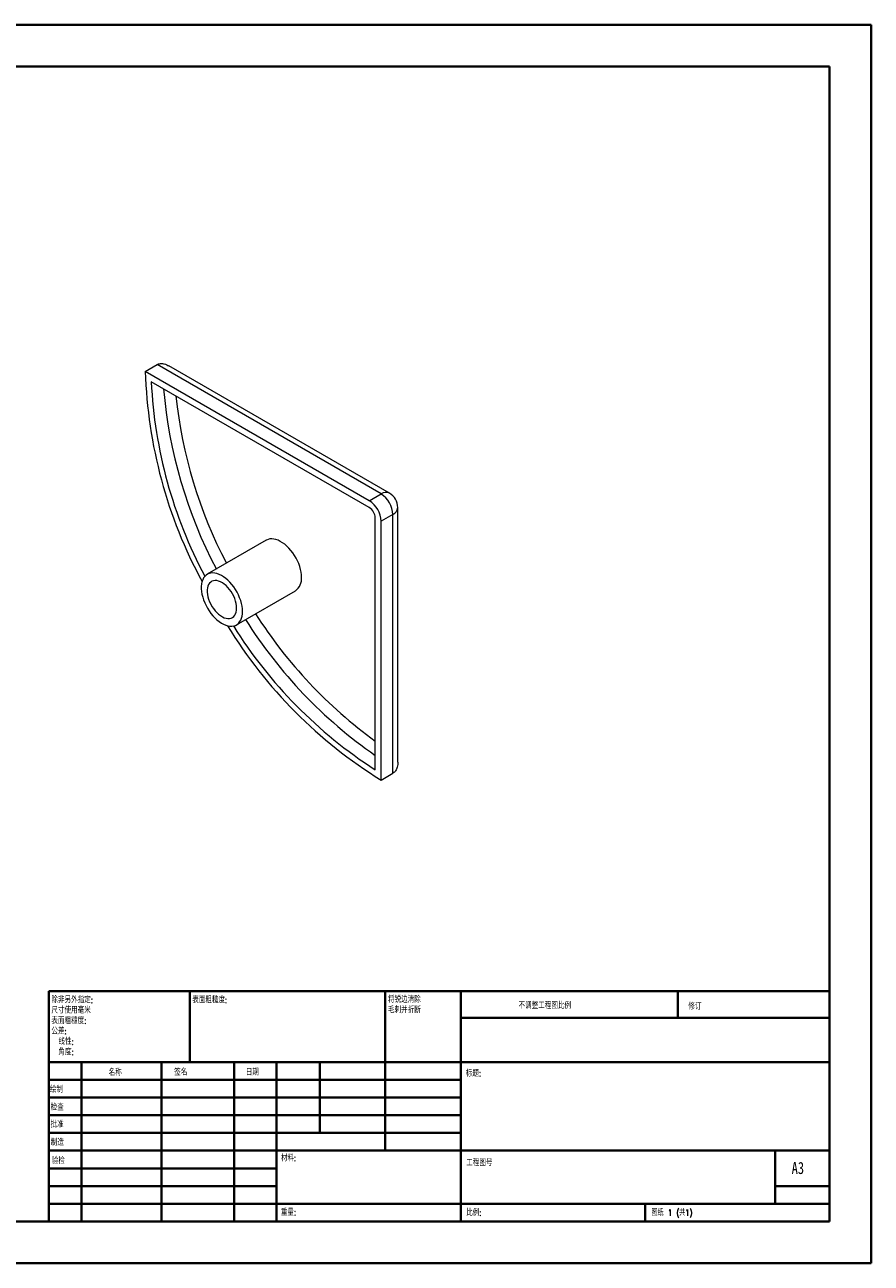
# Model space of a CAD drawing. Header units: millimetres. Extents: x 0 to 420, y 0 to 297.
# Tile 2 of 2: x 217 to 420, y 0 to 297. Entities that reach past the tile are written whole.
import ezdxf

# ---------------------------------------------------------------- set-up
doc = ezdxf.new("R2010")
doc.units = ezdxf.units.MM
doc.styles.add('SLDTEXTSTYLE0', font='TXT', dxfattribs={"width": 0.75, "bigfont": 'bigfont'})
doc.styles.add('SLDTEXTSTYLE1', font='TXT', dxfattribs={"width": 0.75})
doc.styles.add('SLDTEXTSTYLE2', font='TXT', dxfattribs={"width": 0.694444, "bigfont": 'bigfont'})

# ---------------------------------------------------------------- blocks, each defined once
blk = doc.blocks.new('SW_NOTE_0')
at = {"color": 0, "linetype": 'Continuous', "lineweight": 0, "char_height": 1.5, "attachment_point": 1, "style": 'SLDTEXTSTYLE0'}
for s, insert in [('\\M+18FAB锐边\\M+190B4\\M+18F9C', (0, 1.93)), ('\\M+196D1\\M+18E68\\M+19BF3\\M+190DC\\M+19266', (0, -0.57))]:
    blk.add_mtext(s, dxfattribs=dict(at, insert=insert))
blk = doc.blocks.new('SW_NOTE_1')
at = {"color": 0, "linetype": 'Continuous', "lineweight": 0, "char_height": 1.5, "attachment_point": 1, "style": 'SLDTEXTSTYLE0'}
for s, insert in [('\\M+18F9C\\M+194F1另\\M+18A4F\\M+18E77\\M+192E8:', (0, 1.93)), ('\\M+18EDA\\M+190A1\\M+18E67\\M+19770\\M+19F7C\\M+195C4', (0, -0.57)), ('\\M+1955C\\M+196CA\\M+19165糙\\M+19378:', (0, -3.07)), ('\\M+18CF6\\M+18DB7:', (0, -5.57)), ('线\\M+190AB:', (1.69, -8.07)), ('\\M+18A70\\M+19378:', (1.69, -10.57))]:
    blk.add_mtext(s, dxfattribs=dict(at, insert=insert))

msp = doc.modelspace()

# ---------------------------------------------------------------- linework, layer by layer
at = {"color": 7, "linetype": 'Continuous', "lineweight": 40}
for p, q in [((0.08, 297.21), (420.08, 297.21)), ((420.08, 0.21), (420.08, 297.21)), ((25.08, 287.21), (410.08, 287.21)), ((410.08, 287.21), (410.08, 10.21)), ((222.88, 65.46), (410.08, 65.46)), ((222.88, 65.46), (222.88, 10.21)), ((256.68, 48.46), (256.68, 65.46)), ((303.48, 65.46), (303.48, 27.21)), ((321.68, 65.46), (321.68, 10.21)), ((373.68, 59.09), (373.68, 65.46)), ((410.08, 59.09), (321.68, 59.09)), ((410.08, 48.46), (222.88, 48.46)), ((230.68, 48.46), (230.68, 10.21)), ((249.87, 48.46), (249.87, 10.21)), ((267.28, 48.46), (267.28, 10.21)), ((277.48, 10.21), (277.48, 48.46)), ((287.88, 31.46), (287.88, 48.46)), ((321.68, 44.21), (222.88, 44.21)), ((321.68, 39.96), (222.88, 39.96)), ((321.68, 35.71), (222.88, 35.71)), ((321.68, 31.46), (222.88, 31.46)), ((277.48, 27.21), (222.88, 27.21)), ((277.48, 27.21), (410.08, 27.21)), ((397.08, 14.46), (397.08, 27.21)), ((277.48, 22.96), (222.88, 22.96)), ((277.48, 18.71), (222.88, 18.71)), ((410.08, 18.71), (397.08, 18.71)), ((222.88, 14.46), (410.08, 14.46)), ((365.88, 10.21), (365.88, 14.46)), ((25.08, 10.21), (410.08, 10.21)), ((0.08, 0.21), (420.08, 0.21))]:
    msp.add_line(p, q, dxfattribs=at)
at = {"color": 7, "linetype": 'Continuous', "lineweight": 15}
for p, q in [((245.97, 214.08), (248.8, 215.71)), ((299.71, 183.06), (245.97, 214.08)), ((302.54, 184.69), (248.8, 215.71)), ((304.54, 184.89), (251.64, 215.43)), ((299.71, 181.42), (247.41, 211.62)), ((299.71, 183.06), (302.54, 184.69)), ((306.54, 120.34), (306.54, 181.42)), ((301.13, 118.57), (301.13, 178.97)), ((305.37, 179.79), (302.54, 178.16)), ((305.37, 117.73), (305.37, 179.79)), ((302.54, 116.1), (302.54, 178.16)), ((275, 173.6), (260.86, 165.44)), ((267.86, 153.31), (282, 161.48)), ((302.54, 116.1), (305.37, 117.73))]:
    msp.add_line(p, q, dxfattribs=at)
at = {"color": 7, "linetype": 'Continuous', "lineweight": 15, "flags": 128}
for points in [[(283.45, 164.68), (283.42, 165.31), (283.34, 165.96), (283.2, 166.62), (283.01, 167.3), (282.77, 167.98), (282.47, 168.65), (282.14, 169.32), (281.76, 169.96), (281.35, 170.57), (280.9, 171.16), (280.43, 171.69), (279.93, 172.19), (279.42, 172.63), (278.9, 173.01), (278.37, 173.33), (277.84, 173.58), (277.33, 173.77), (276.82, 173.89), (276.34, 173.93), (275.88, 173.9), (275.44, 173.8), (275.05, 173.63), (275, 173.6)], [(269.31, 156.52), (269.28, 157.14), (269.2, 157.79), (269.06, 158.46), (268.87, 159.14), (268.62, 159.82), (268.33, 160.49), (268, 161.15), (267.62, 161.8), (267.2, 162.41), (266.76, 162.99), (266.28, 163.53), (265.79, 164.02), (265.28, 164.46), (264.75, 164.85), (264.23, 165.17), (263.7, 165.42), (263.18, 165.61), (262.68, 165.72), (262.19, 165.77), (261.73, 165.74), (261.3, 165.64), (260.91, 165.46), (260.55, 165.22), (260.23, 164.92), (259.97, 164.55), (259.75, 164.12), (259.58, 163.64), (259.47, 163.11), (259.42, 162.53), (259.42, 161.92), (259.47, 161.29), (259.58, 160.63), (259.75, 159.96), (259.97, 159.28), (260.23, 158.6), (260.55, 157.93), (260.91, 157.27), (261.3, 156.64), (261.73, 156.05), (262.19, 155.48), (262.68, 154.97), (263.18, 154.5), (263.7, 154.09), (264.23, 153.74), (264.75, 153.45), (265.28, 153.23), (265.79, 153.08), (266.28, 153), (266.76, 152.99), (267.2, 153.06), (267.62, 153.19), (268, 153.4), (268.33, 153.67), (268.62, 154.01), (268.87, 154.41), (269.06, 154.87), (269.2, 155.37), (269.28, 155.93), (269.31, 156.52)], [(267.89, 157.33), (267.87, 157.87), (267.78, 158.44), (267.64, 159.02), (267.44, 159.6), (267.19, 160.18), (266.9, 160.75), (266.56, 161.3), (266.19, 161.81), (265.79, 162.28), (265.37, 162.71), (264.92, 163.08), (264.47, 163.39), (264.02, 163.64), (263.57, 163.81), (263.14, 163.91), (262.72, 163.94), (262.34, 163.89), (261.98, 163.77), (261.67, 163.58), (261.4, 163.31), (261.17, 162.99), (261, 162.6), (260.89, 162.16), (260.83, 161.67), (260.83, 161.15), (260.89, 160.6), (261, 160.03), (261.17, 159.44), (261.4, 158.86), (261.67, 158.28), (261.98, 157.73), (262.34, 157.19), (262.72, 156.7), (263.14, 156.25), (263.57, 155.85), (264.02, 155.51), (264.47, 155.23), (264.92, 155.02), (265.37, 154.88), (265.79, 154.82), (266.19, 154.83), (266.56, 154.91), (266.9, 155.07), (267.19, 155.3), (267.44, 155.59), (267.64, 155.95), (267.78, 156.37), (267.87, 156.83), (267.89, 157.33)]]:
    msp.add_lwpolyline(points, dxfattribs=at)
at = {"color": 7, "linetype": 'Continuous', "lineweight": 15}
for centre, radius, start, end in [((359.29, 217.69), 113.37, 181.8231, 208.4405), ((358.1, 216.99), 110.82, 182.7764, 208.0097), ((299.25, 179.52), 6.12, 2.4873, 57.5127), ((302.54, 181.42), 4, 0, 60.0027), ((296.43, 177.89), 6.12, 2.4871, 57.5129), ((298.06, 178.83), 3.07, 2.6055, 57.3945), ((280, 164.31), 3.47, 305.2278, 6.0844), ((361.58, 211.69), 112.36, 211.4365, 238.2997), ((360.87, 211.5), 110.48, 211.9496, 237.2641)]:
    msp.add_arc(centre, radius, start, end, dxfattribs=at)
at = {"color": 8, "linetype": 'Continuous', "lineweight": 15}
for centre, radius, start, end in [((363, 219.41), 113.02, 184.8236, 207.8031), ((363.71, 219.62), 110.96, 185.9099, 207.673), ((303.71, 183.08), 1.99, 65.3866, 125.9239), ((304.56, 181.61), 1.99, 294.0681, 354.6117), ((365.66, 214.78), 113.01, 212.1949, 235.1777), ((366.89, 215.93), 111.87, 212.4166, 233.9997)]:
    msp.add_arc(centre, radius, start, end, dxfattribs=at)
at = {"color": 7, "linetype": 'Continuous', "lineweight": 15}
for points, knots in [([(248.8, 215.71), (248.93, 215.78), (249.19, 215.91), (249.63, 215.98), (250.09, 215.98), (250.61, 215.88), (251.14, 215.7), (251.49, 215.5), (251.64, 215.42)], [0, 0, 0, 0, 0.153723, 0.312812, 0.466388, 0.623798, 0.8392, 1, 1, 1, 1]), ([(306.53, 120.34), (306.53, 120.17), (306.53, 119.76), (306.43, 119.22), (306.25, 118.72), (306.02, 118.32), (305.74, 117.98), (305.49, 117.82), (305.37, 117.73)], [0, 0, 0, 0, 0.1550603, 0.3762397, 0.529948, 0.6872073, 0.8410102, 1, 1, 1, 1])]:
    msp.add_open_spline(points, degree=3, knots=knots, dxfattribs=at)

# ---------------------------------------------------------------- block references
at = {"color": 7, "linetype": 'Continuous', "lineweight": 0}
for name, p in [('SW_NOTE_1', (223.47, 62.2)), ('SW_NOTE_0', (304.19, 62.28))]:
    msp.add_blockref(name, p, dxfattribs=at)

# ---------------------------------------------------------------- texts
at = {"color": 7, "linetype": 'Continuous', "lineweight": 0, "attachment_point": 1}
for s, insert, char_height, style in [('\\M+1955C\\M+196CA\\M+19165糙\\M+19378:', (257.25, 64.13), 1.5, 'SLDTEXTSTYLE0'), ('\\M+19573调\\M+190AE\\M+18D48\\M+192F6图\\M+194E4\\M+197E1', (335.49, 62.75), 1.5, 'SLDTEXTSTYLE0'), ('\\M+18F43订', (376.21, 62.55), 1.5, 'SLDTEXTSTYLE0'), ('\\M+196BC\\M+18FCC', (237.2, 46.72), 1.5, 'SLDTEXTSTYLE0'), ('签\\M+196BC', (252.91, 46.78), 1.5, 'SLDTEXTSTYLE0'), ('\\M+193FA\\M+18AFA', (270.09, 46.79), 1.5, 'SLDTEXTSTYLE0'), ('标题:', (322.84, 46.49), 1.5, 'SLDTEXTSTYLE0'), ('绘\\M+190A7', (223.09, 42.64), 1.5, 'SLDTEXTSTYLE0'), ('检查', (223.29, 38.37), 1.5, 'SLDTEXTSTYLE0'), ('\\M+194E1\\M+18F79', (223.28, 34.28), 1.5, 'SLDTEXTSTYLE0'), ('\\M+190A7\\M+191A2', (223.33, 29.95), 1.5, 'SLDTEXTSTYLE0'), ('验检', (223.55, 25.56), 1.5, 'SLDTEXTSTYLE0'), ('\\M+18DDE\\M+197BF:', (278.52, 26.2), 1.5, 'SLDTEXTSTYLE0'), ('\\M+18D48\\M+192F6图\\M+18D86', (322.95, 25.08), 1.5, 'SLDTEXTSTYLE0'), ('A3', (401, 24.52), 2.91, 'SLDTEXTSTYLE1'), ('\\M+18F64\\M+197CA:', (278.5, 13.16), 1.4986, 'SLDTEXTSTYLE0'), ('\\M+194E4\\M+197E1:', (322.95, 13.11), 1.5, 'SLDTEXTSTYLE0'), ('图纸 1 (\\M+18BA41)', (367.36, 13.11), 1.5, 'SLDTEXTSTYLE2')]:
    msp.add_mtext(s, dxfattribs=dict(at, insert=insert, char_height=char_height, style=style))

doc.saveas('drawing.dxf')
